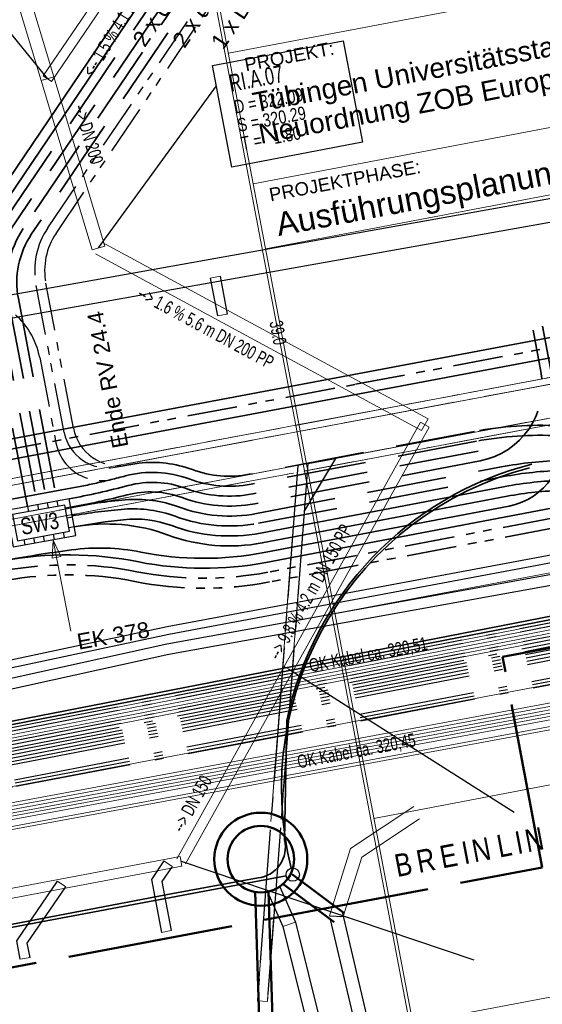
# Model space of a CAD drawing. Extents: x 3503739 to 3504470, y 5375172 to 5375561.
# Tile 82 of 121: x 3504138 to 3504146, y 5375369 to 5375384. Entities that reach past the tile are written whole.
import ezdxf

# ---------------------------------------------------------------- set-up
doc = ezdxf.new("R2010")
doc.units = 0
doc.header["$MEASUREMENT"] = 0
for name, pattern in [('125', [1.37501, 1.00001, -0.125, 0.125, -0.125]), ('139', [80, 25, -5, 5, -5, 5, -5, 25, -5]), ('2', [3.4, 1.2, -0.5, 1.2, -0.5]), ('202', [2.64, 1.75, -0.38, 0.13, -0.38]), ('237', [1.5, 0.75, -0.18, 0.13, -0.13, 0.13, -0.18]), ('239', [2.09, 0.75, -0.18, 0.75, -0.18, 0.05, -0.18]), ('38', [5.5, 4, -0.5, 0.5, -0.5]), ('39', [4.75, 4, -0.75]), ('4', [6, 2.5, -0.5, 2.5, -0.5]), ('85', [2.7501, 2.0001, -0.25, 0.25, -0.25])]:
    doc.linetypes.add(name, pattern=pattern)
for name, color, linetype in [('$_LISY_$_TMP', 7, 'Continuous'), ('1WB_LICHT_KSR', 7, 'Continuous'), ('4WB_BESTAND_1_BA', 7, 'Continuous'), ('4WB_DB-KANAL', 7, 'Continuous'), ('4WB_G_LEITUNG', 7, 'Continuous'), ('4WB_KANAL_HA', 7, 'Continuous'), ('4WB_KANALISATION', 7, 'Continuous'), ('4WB_WV_LEITUNG', 7, 'Continuous'), ('4WP_KANCAD', 7, 'Continuous'), ('_4WP_ALLGEMEIN', 7, 'Continuous'), ('_4WP_DB_KAB_ABBR', 7, 'Continuous'), ('_4WP_KANALISATIO', 7, 'Continuous'), ('_4WP_KANCAD_', 7, 'Continuous'), ('_4WP_KANCAD__', 7, 'Continuous'), ('_4WP_KANCADT_', 7, 'Continuous'), ('_4WP_KANCADT__', 7, 'Continuous'), ('_4WP_LICHT-KSR', 7, 'Continuous'), ('_4WP_NEUEGRENZE', 7, 'Continuous'), ('_4WP_STADT_BEW_S', 7, 'Continuous'), ('_4WP_STADT_DATEN', 7, 'Continuous'), ('_4WP_STADT_FTT1', 7, 'Continuous'), ('_4WP_STADT_KLEIN', 7, 'Continuous'), ('_4WP_STADT_LSA', 7, 'Continuous'), ('_4WP_STADT_RESER', 7, 'Continuous'), ('_4WP_STADT_SCHAS', 7, 'Continuous'), ('_4WP_STADT_STROM', 7, 'Continuous'), ('K_FLURSTUECKE', 7, 'Continuous'), ('K_GRENZEN', 7, 'Continuous'), ('PUNKTHOEHENATTDEF', 7, 'Continuous'), ('PUNKTNUMMERNATTDEF', 7, 'Continuous'), ('PUNKTSPEZIFIKATION', 7, 'Continuous'), ('V_FAHRBAHNRAND', 7, 'Continuous'), ('W-SCHE__CLIPPING', 7, 'Continuous'), ('W-SCHESTEMPEL1', 7, 'Continuous')]:
    doc.layers.add(name, color=color, linetype=linetype)
doc.styles.add('11', font='TXT', dxfattribs={"width": 0.8, "height": 0.25})
doc.styles.add('145', font='ARIAL.TTF', dxfattribs={"height": 0.24})
doc.styles.add('202', font='ARIAL.TTF', dxfattribs={"height": 0.24})
doc.styles.add('40', font='TXT', dxfattribs={"width": 0.7, "height": 0.2})
doc.styles.add('406', font='ARIAL.TTF', dxfattribs={"width": 0.7, "height": 0.2})
doc.styles.add('42', font='TXT', dxfattribs={"width": 0.7, "height": 0.26})
doc.styles.add('420', font='ARIAL.TTF', dxfattribs={"height": 0.24})
doc.styles.add('43', font='TXT', dxfattribs={"width": 0.8, "height": 0.2})
doc.styles.add('436', font='ARIAL.TTF', dxfattribs={"height": 0.24})
doc.styles.add('660', font='ARIAL.TTF', dxfattribs={"height": 0.35})
doc.styles.add('664', font='ARIAL.TTF', dxfattribs={"height": 0.2})
doc.styles.add('668', font='ARIAL.TTF', dxfattribs={"width": 0.8, "height": 0.34})
doc.styles.add('671', font='ARIAL.TTF', dxfattribs={"height": 0.3})
doc.styles.add('80', font='TXT', dxfattribs={"width": 0.7, "height": 0.2})

# ---------------------------------------------------------------- blocks, each defined once
blk = doc.blocks.new('PUNKT')
blk.add_point((0, 0))
at = {"layer": 'PUNKTHOEHENATTDEF', "linetype": 'Continuous', "flags": 1}
blk.add_attdef('PUNKTHOEHE', (1, -0.5), '', height=0.8, dxfattribs=at)
at = {"layer": 'PUNKTNUMMERNATTDEF', "linetype": 'Continuous', "flags": 1}
blk.add_attdef('PUNKTNUMMER', (1, 0.5), '', height=0.8, dxfattribs=at)
at = {"layer": 'PUNKTSPEZIFIKATION', "linetype": 'Continuous', "flags": 1}
blk.add_attdef('PUNKTSPEZIFIKATION', (1, -1.5), '', height=0.8, dxfattribs=at)
blk = doc.blocks.new('ALG_00093')
at = {"color": 1, "linetype": 'Continuous', "lineweight": 13}
blk.add_lwpolyline([(0, 0), (0.3773, 0.09625), (0.3773, -0.09625), (0, 0)], dxfattribs=at)
blk = doc.blocks.new('10-VERMARKT')
at = {"color": 252, "linetype": 'Continuous', "lineweight": 25}
blk.add_circle((0, 0), 0.5, dxfattribs=at)

msp = doc.modelspace()

# ---------------------------------------------------------------- linework, layer by layer
at = {"layer": '1WB_LICHT_KSR', "color": 190, "linetype": 'Continuous', "lineweight": 35}
for points in [[(3504211.482, 5375387.747), (3504204.093, 5375386.637), (3504200.361, 5375386.007), (3504198.385, 5375385.654), (3504197.529, 5375385.502), (3504197.127, 5375385.403), (3504196.903, 5375385.267), (3504196.197, 5375384.767), (3504195.376, 5375384.2), (3504194.928, 5375384.114), (3504190.09, 5375383.252), (3504184.33, 5375382.312), (3504178.06, 5375381.347), (3504170.886, 5375379.997), (3504166.111, 5375379.267), (3504160.829, 5375378.367), (3504155.198, 5375377.077), (3504137.903, 5375373.707), (3504132.982, 5375372.797), (3504109.346, 5375368.287), (3504102.663, 5375366.987), (3504097.025, 5375367.877), (3504085.013, 5375369.557)], [(3504166.119, 5375379.218), (3504160.839, 5375378.318), (3504155.209, 5375377.028), (3504137.913, 5375373.658), (3504132.991, 5375372.748), (3504109.355, 5375368.238), (3504109.053, 5375368.179), (3504102.664, 5375366.936), (3504097.018, 5375367.828), (3504085.006, 5375369.507)]]:
    msp.add_lwpolyline(points, dxfattribs=at)
at = {"layer": '4WB_BESTAND_1_BA', "color": 250, "linetype": '202', "lineweight": 25}
for points in [[(3504084.957, 5375369.157), (3504096.969, 5375367.485), (3504102.671, 5375366.579), (3504109.123, 5375367.836), (3504109.418, 5375367.895), (3504133.054, 5375372.405), (3504137.983, 5375373.315), (3504155.282, 5375376.685), (3504166.187, 5375378.826), (3504170.96, 5375379.556), (3504178.141, 5375380.906), (3504184.411, 5375381.871), (3504190.162, 5375382.811), (3504195.529, 5375383.768), (3504196.496, 5375384.302), (3504197.186, 5375384.911), (3504197.599, 5375385.159), (3504200.134, 5375385.614), (3504200.417, 5375385.664), (3504204.149, 5375386.294), (3504211.531, 5375387.404)], [(3504211.552, 5375387.257), (3504204.173, 5375386.147), (3504200.441, 5375385.517), (3504200.166, 5375385.468), (3504197.653, 5375385.015), (3504197.276, 5375384.788), (3504196.583, 5375384.179), (3504195.58, 5375383.624), (3504190.186, 5375382.664), (3504184.438, 5375381.724), (3504178.168, 5375380.759), (3504170.984, 5375379.409), (3504166.214, 5375378.679), (3504155.312, 5375376.538), (3504138.013, 5375373.168), (3504133.081, 5375372.258), (3504109.445, 5375367.748), (3504109.153, 5375367.689), (3504102.674, 5375366.426), (3504096.948, 5375367.338), (3504084.936, 5375369.007)], [(3504211.545, 5375387.306), (3504204.165, 5375386.196), (3504200.433, 5375385.566), (3504200.151, 5375385.516), (3504197.635, 5375385.063), (3504197.246, 5375384.829), (3504196.554, 5375384.22), (3504195.563, 5375383.672), (3504190.178, 5375382.713), (3504184.429, 5375381.773), (3504178.159, 5375380.808), (3504170.976, 5375379.458), (3504166.205, 5375378.728), (3504155.302, 5375376.587), (3504138.003, 5375373.217), (3504133.072, 5375372.307), (3504109.436, 5375367.797), (3504109.143, 5375367.738), (3504102.673, 5375366.477), (3504096.955, 5375367.387), (3504084.943, 5375369.057)], [(3504211.538, 5375387.355), (3504204.157, 5375386.245), (3504200.425, 5375385.615), (3504200.143, 5375385.565), (3504197.617, 5375385.111), (3504197.216, 5375384.87), (3504196.525, 5375384.261), (3504195.546, 5375383.72), (3504190.17, 5375382.762), (3504184.42, 5375381.822), (3504178.15, 5375380.857), (3504170.968, 5375379.507), (3504166.196, 5375378.777), (3504155.292, 5375376.636), (3504137.993, 5375373.266), (3504133.063, 5375372.356), (3504109.427, 5375367.846), (3504109.133, 5375367.787), (3504102.672, 5375366.528), (3504096.962, 5375367.436), (3504084.95, 5375369.107)], [(3504211.566, 5375387.159), (3504204.189, 5375386.049), (3504200.457, 5375385.419), (3504197.689, 5375384.919), (3504197.336, 5375384.706), (3504196.641, 5375384.097), (3504195.614, 5375383.528), (3504190.202, 5375382.566), (3504184.456, 5375381.626), (3504178.186, 5375380.661), (3504171, 5375379.311), (3504166.232, 5375378.581), (3504155.332, 5375376.44), (3504138.033, 5375373.07), (3504133.099, 5375372.16), (3504109.463, 5375367.65), (3504109.173, 5375367.591), (3504102.676, 5375366.324), (3504096.934, 5375367.24), (3504084.922, 5375368.907)], [(3504211.559, 5375387.208), (3504204.181, 5375386.098), (3504200.449, 5375385.468), (3504200.169, 5375385.418), (3504197.671, 5375384.967), (3504197.306, 5375384.747), (3504196.612, 5375384.138), (3504195.597, 5375383.576), (3504190.194, 5375382.615), (3504184.447, 5375381.675), (3504178.177, 5375380.71), (3504170.992, 5375379.36), (3504166.223, 5375378.63), (3504155.322, 5375376.489), (3504138.023, 5375373.119), (3504133.09, 5375372.209), (3504109.454, 5375367.699), (3504109.163, 5375367.64), (3504102.675, 5375366.375), (3504096.941, 5375367.289), (3504084.929, 5375368.957)], [(3504211.545, 5375386.954), (3504203.624, 5375385.716), (3504203.227, 5375385.676), (3504202.845, 5375385.376), (3504201.956, 5375384.652), (3504201.468, 5375384.505), (3504199.8, 5375384.296), (3504198.124, 5375384.086), (3504196.005, 5375383.547), (3504190.21, 5375382.517), (3504184.465, 5375381.577), (3504178.225, 5375380.436), (3504175.148, 5375379.841), (3504166.164, 5375378.301), (3504155.406, 5375376.141), (3504138.075, 5375372.845), (3504137.172, 5375372.678), (3504133.64, 5375372.019), (3504122.158, 5375369.841), (3504109.501, 5375367.447), (3504107.907, 5375367.141), (3504102.752, 5375366.161), (3504096.537, 5375367.076), (3504085.429, 5375368.676)], [(3504211.56, 5375386.855), (3504203.637, 5375385.617), (3504203.266, 5375385.579), (3504202.907, 5375385.298), (3504202.004, 5375384.562), (3504201.497, 5375384.409), (3504200.804, 5375384.32), (3504199.812, 5375384.196), (3504198.142, 5375383.988), (3504196.027, 5375383.449), (3504190.226, 5375382.419), (3504184.483, 5375381.479), (3504178.243, 5375380.338), (3504175.166, 5375379.743), (3504166.182, 5375378.203), (3504155.426, 5375376.043), (3504138.093, 5375372.747), (3504137.19, 5375372.58), (3504133.658, 5375371.921), (3504122.176, 5375369.743), (3504109.519, 5375367.349), (3504107.925, 5375367.043), (3504105.683, 5375366.616)], [(3504197.314, 5375385.046), (3504197.119, 5375384.931), (3504196.421, 5375384.439), (3504195.512, 5375383.816), (3504190.154, 5375382.86), (3504184.402, 5375381.92), (3504178.132, 5375380.955), (3504170.952, 5375379.605), (3504166.178, 5375378.875), (3504155.272, 5375376.734), (3504137.973, 5375373.364), (3504133.045, 5375372.454), (3504109.409, 5375367.944), (3504109.113, 5375367.885), (3504102.67, 5375366.63), (3504096.976, 5375367.534), (3504084.964, 5375369.207)], [(3504197.288, 5375385.089), (3504197.092, 5375384.973), (3504196.393, 5375384.48), (3504195.495, 5375383.864), (3504190.146, 5375382.909), (3504184.393, 5375381.969), (3504178.123, 5375381.004), (3504170.944, 5375379.654), (3504166.169, 5375378.924), (3504155.262, 5375376.783), (3504137.963, 5375373.413), (3504133.036, 5375372.503), (3504109.4, 5375367.993), (3504109.103, 5375367.934), (3504102.669, 5375366.681), (3504096.983, 5375367.583), (3504084.971, 5375369.257)], [(3504166.135, 5375379.12), (3504160.859, 5375378.22), (3504155.231, 5375376.93), (3504137.933, 5375373.56), (3504133.009, 5375372.65), (3504109.373, 5375368.14), (3504109.073, 5375368.081), (3504102.666, 5375366.834), (3504097.004, 5375367.73), (3504084.992, 5375369.407)], [(3504166.127, 5375379.169), (3504160.849, 5375378.269), (3504155.22, 5375376.979), (3504137.923, 5375373.609), (3504133, 5375372.699), (3504109.364, 5375368.189), (3504109.063, 5375368.13), (3504102.665, 5375366.885), (3504097.011, 5375367.779), (3504084.999, 5375369.457)], [(3504166.173, 5375378.252), (3504155.416, 5375376.092), (3504138.084, 5375372.796), (3504137.181, 5375372.629), (3504133.649, 5375371.97), (3504122.167, 5375369.792), (3504109.51, 5375367.398), (3504107.916, 5375367.092), (3504102.753, 5375366.11), (3504096.53, 5375367.027), (3504085.422, 5375368.627)]]:
    msp.add_lwpolyline(points, dxfattribs=at)
at = {"layer": '4WB_BESTAND_1_BA', "color": 7, "linetype": 'Continuous', "lineweight": 13}
for points in [[(3504198.333, 5375383.414), (3504197.904, 5375383.363), (3504194.996, 5375382.879), (3504192.733, 5375382.598), (3504178.592, 5375380.116), (3504177.389, 5375379.906), (3504175.806, 5375379.576), (3504170.931, 5375378.557), (3504166.242, 5375377.897), (3504163.019, 5375377.226), (3504161.055, 5375376.846), (3504155.511, 5375375.695), (3504154.939, 5375375.588), (3504137.241, 5375372.305), (3504133.71, 5375371.64), (3504122.228, 5375369.47), (3504108.516, 5375366.9), (3504107.691, 5375366.746), (3504102.832, 5375365.844), (3504096.3, 5375366.74), (3504085.386, 5375368.37)], [(3504198.327, 5375383.464), (3504197.897, 5375383.413), (3504194.989, 5375382.928), (3504192.726, 5375382.647), (3504178.583, 5375380.165), (3504177.38, 5375379.955), (3504175.796, 5375379.625), (3504170.922, 5375378.606), (3504166.233, 5375377.946), (3504163.009, 5375377.275), (3504161.045, 5375376.895), (3504155.501, 5375375.744), (3504154.93, 5375375.637), (3504137.232, 5375372.354), (3504133.701, 5375371.689), (3504122.219, 5375369.519), (3504108.507, 5375366.949), (3504107.682, 5375366.795), (3504102.831, 5375365.895), (3504096.307, 5375366.789), (3504085.393, 5375368.419)], [(3504085.365, 5375368.223), (3504096.279, 5375366.593), (3504102.835, 5375365.691), (3504107.718, 5375366.599), (3504108.543, 5375366.753), (3504122.255, 5375369.323), (3504133.737, 5375371.493), (3504137.268, 5375372.158), (3504154.966, 5375375.441), (3504155.541, 5375375.548), (3504161.085, 5375376.699), (3504163.049, 5375377.079), (3504166.269, 5375377.75), (3504170.958, 5375378.41), (3504175.836, 5375379.429), (3504177.416, 5375379.759), (3504178.619, 5375379.969), (3504192.754, 5375382.451), (3504195.017, 5375382.732), (3504197.925, 5375383.213), (3504198.351, 5375383.264)], [(3504198.345, 5375383.314), (3504197.918, 5375383.263), (3504195.01, 5375382.781), (3504192.747, 5375382.5), (3504178.61, 5375380.018), (3504177.407, 5375379.808), (3504175.826, 5375379.478), (3504170.949, 5375378.459), (3504166.26, 5375377.799), (3504163.039, 5375377.128), (3504161.075, 5375376.748), (3504155.531, 5375375.597), (3504154.957, 5375375.49), (3504137.259, 5375372.207), (3504133.728, 5375371.542), (3504122.246, 5375369.372), (3504108.534, 5375366.802), (3504107.709, 5375366.648), (3504102.834, 5375365.742), (3504096.286, 5375366.642), (3504085.372, 5375368.272)], [(3504085.379, 5375368.321), (3504096.293, 5375366.691), (3504102.833, 5375365.793), (3504107.7, 5375366.697), (3504108.525, 5375366.851), (3504122.237, 5375369.421), (3504133.719, 5375371.591), (3504137.25, 5375372.256), (3504154.948, 5375375.539), (3504155.521, 5375375.646), (3504161.065, 5375376.797), (3504163.029, 5375377.177), (3504166.251, 5375377.848), (3504170.94, 5375378.508), (3504175.816, 5375379.527), (3504177.398, 5375379.857), (3504178.601, 5375380.067), (3504192.74, 5375382.549), (3504195.003, 5375382.83), (3504197.911, 5375383.313), (3504198.339, 5375383.364)], [(3504085.358, 5375368.174), (3504096.272, 5375366.544), (3504102.836, 5375365.64), (3504107.727, 5375366.55), (3504108.552, 5375366.704), (3504122.264, 5375369.274), (3504133.746, 5375371.444), (3504137.277, 5375372.109), (3504154.975, 5375375.392), (3504155.551, 5375375.499), (3504161.095, 5375376.65), (3504163.059, 5375377.03), (3504166.278, 5375377.701), (3504170.967, 5375378.361), (3504175.846, 5375379.38), (3504177.425, 5375379.71), (3504178.628, 5375379.92), (3504192.761, 5375382.402), (3504195.024, 5375382.683), (3504197.932, 5375383.163), (3504198.357, 5375383.214)], [(3504166.295, 5375377.602), (3504163.079, 5375376.932), (3504161.115, 5375376.552), (3504155.571, 5375375.401), (3504154.993, 5375375.294), (3504137.295, 5375372.011), (3504133.765, 5375371.346), (3504122.282, 5375369.176), (3504108.57, 5375366.606), (3504107.745, 5375366.452), (3504102.838, 5375365.538), (3504096.258, 5375366.446), (3504085.344, 5375368.076)], [(3504166.303, 5375377.552), (3504163.089, 5375376.882), (3504161.125, 5375376.502), (3504155.581, 5375375.353), (3504155.002, 5375375.245), (3504137.304, 5375371.962), (3504133.774, 5375371.297), (3504122.291, 5375369.127), (3504108.579, 5375366.557), (3504107.754, 5375366.403), (3504102.839, 5375365.487), (3504096.251, 5375366.397), (3504085.337, 5375368.027)]]:
    msp.add_lwpolyline(points, dxfattribs=at)
at = {"layer": '4WB_BESTAND_1_BA', "color": 116, "linetype": 'Continuous', "lineweight": 13}
for points in [[(3504085.007, 5375369.404), (3504097.005, 5375367.731), (3504102.666, 5375366.834), (3504109.074, 5375368.081), (3504109.372, 5375368.14), (3504133.009, 5375372.65), (3504137.934, 5375373.56), (3504155.232, 5375376.93), (3504160.859, 5375378.22), (3504166.135, 5375379.121)], [(3504085.015, 5375369.454), (3504097.012, 5375367.78), (3504102.665, 5375366.885), (3504109.064, 5375368.13), (3504109.363, 5375368.189), (3504133, 5375372.699), (3504137.924, 5375373.609), (3504155.221, 5375376.979), (3504160.896, 5375378.277), (3504166.127, 5375379.17)], [(3504166.159, 5375378.972), (3504160.936, 5375378.081), (3504155.263, 5375376.783), (3504137.962, 5375373.413), (3504133.036, 5375372.503), (3504109.401, 5375367.993), (3504109.102, 5375367.934), (3504102.669, 5375366.681), (3504096.982, 5375367.582), (3504084.955, 5375369.26)], [(3504166.167, 5375378.923), (3504160.899, 5375378.024), (3504155.274, 5375376.734), (3504137.972, 5375373.364), (3504133.045, 5375372.454), (3504109.41, 5375367.944), (3504109.112, 5375367.885), (3504102.67, 5375366.63), (3504096.975, 5375367.533), (3504084.949, 5375369.21)]]:
    msp.add_lwpolyline(points, dxfattribs=at)
at = {"layer": '4WB_BESTAND_1_BA', "color": 251, "linetype": 'Continuous', "lineweight": 13}
for points in [[(3504166.151, 5375379.022), (3504160.879, 5375378.122), (3504155.253, 5375376.832), (3504137.953, 5375373.462), (3504133.027, 5375372.552), (3504109.391, 5375368.042), (3504109.093, 5375367.983), (3504102.668, 5375366.732), (3504096.99, 5375367.632), (3504084.978, 5375369.307)], [(3504166.143, 5375379.071), (3504160.916, 5375378.179), (3504155.242, 5375376.881), (3504137.943, 5375373.511), (3504133.018, 5375372.601), (3504109.382, 5375368.091), (3504109.083, 5375368.032), (3504102.667, 5375366.783), (3504096.997, 5375367.681), (3504084.985, 5375369.357)]]:
    msp.add_lwpolyline(points, dxfattribs=at)
at = {"layer": '4WB_BESTAND_1_BA', "color": 35, "linetype": 'Continuous', "lineweight": 13}
msp.add_lwpolyline([(3504166.181, 5375378.212), (3504155.424, 5375376.052), (3504138.092, 5375372.756), (3504137.189, 5375372.589), (3504133.657, 5375371.93), (3504122.175, 5375369.752), (3504109.518, 5375367.358), (3504107.923, 5375367.052), (3504105.677, 5375366.625), (3504105.537, 5375366.457), (3504105.462, 5375366.237), (3504105.594, 5375365.547), (3504106.228, 5375362.12), (3504106.585, 5375359.19), (3504106.757, 5375358.755), (3504108.278, 5375355.223), (3504109.365, 5375352.799), (3504109.825, 5375352.413), (3504112.259, 5375351.396)], dxfattribs=at)
at = {"layer": '4WB_DB-KANAL', "color": 7, "linetype": 'Continuous', "lineweight": 13}
for p, q in [((3504144.133, 5375372.455), (3504143.179, 5375371.822)), ((3504143.349, 5375371.695), (3504144.218, 5375372.271)), ((3504143.179, 5375371.822), (3504142.864, 5375370.809)), ((3504143.071, 5375370.802), (3504143.349, 5375371.695)), ((3504142.16, 5375370.648), (3504142.35, 5375370.713))]:
    msp.add_line(p, q, dxfattribs=at)
at = {"layer": '4WB_DB-KANAL', "color": 250, "linetype": 'Continuous', "lineweight": 18}
for p, q in [((3504143.054, 5375370.873), (3504142.283, 5375371.451)), ((3504142.876, 5375370.757), (3504142.163, 5375371.29)), ((3504141.816, 5375368.929), (3504141.746, 5375371.171)), ((3504142.016, 5375368.935), (3504141.945, 5375371.177))]:
    msp.add_line(p, q, dxfattribs=at)
at = {"layer": '4WB_DB-KANAL', "color": 191, "linetype": 'Continuous', "lineweight": 50}
for p, q in [((3504143.086, 5375370.85), (3504142.31, 5375371.43)), ((3504142.933, 5375370.714), (3504142.163, 5375371.29)), ((3504141.816, 5375368.929), (3504141.746, 5375371.171)), ((3504142.016, 5375368.935), (3504141.945, 5375371.177))]:
    msp.add_line(p, q, dxfattribs=at)
at = {"layer": '4WB_DB-KANAL', "color": 7, "linetype": 'Continuous', "lineweight": 25}
for p, q in [((3504142.115, 5375371.249), (3504142.35, 5375370.713)), ((3504141.933, 5375371.17), (3504142.16, 5375370.648)), ((3504142.864, 5375370.809), (3504143.071, 5375370.802)), ((3504143.054, 5375370.873), (3504144.296, 5375365.591)), ((3504142.16, 5375370.648), (3504143.184, 5375366.538)), ((3504142.35, 5375370.713), (3504143.378, 5375366.587)), ((3504142.876, 5375370.757), (3504144.101, 5375365.545))]:
    msp.add_line(p, q, dxfattribs=at)
at = {"layer": '4WB_DB-KANAL', "color": 191, "linetype": 'Continuous', "lineweight": 50}
for radius in [0.7, 0.5]:
    msp.add_circle((3504141.83, 5375371.663), radius, dxfattribs=at)
at = {"layer": '4WB_G_LEITUNG', "color": 6, "linetype": 'Continuous', "lineweight": 25}
for points in [[(3504085.477, 5375370.552), (3504097.382, 5375368.712), (3504103.166, 5375368.061), (3504109.274, 5375369.243), (3504121.004, 5375371.493), (3504132.565, 5375373.562), (3504133.716, 5375373.742), (3504134.949, 5375373.882), (3504140.444, 5375375.053), (3504152.251, 5375377.263), (3504164.06, 5375379.593), (3504175.875, 5375381.843), (3504187.576, 5375383.913), (3504199.26, 5375386.373), (3504204.957, 5375387.533), (3504211.05, 5375388.662), (3504223.011, 5375390.112), (3504223.231, 5375390.163), (3504230.399, 5375391.802), (3504234.778, 5375392.122), (3504242.124, 5375392.542), (3504246.704, 5375392.722), (3504246.978, 5375392.732)], [(3504246.974, 5375392.842), (3504246.699, 5375392.832), (3504242.119, 5375392.652), (3504234.771, 5375392.232), (3504230.382, 5375391.911), (3504223.206, 5375390.27), (3504222.992, 5375390.221), (3504211.033, 5375388.771), (3504204.936, 5375387.641), (3504199.237, 5375386.48), (3504187.555, 5375384.021), (3504175.855, 5375381.951), (3504164.039, 5375379.701), (3504152.23, 5375377.371), (3504140.423, 5375375.161), (3504134.932, 5375373.991), (3504133.701, 5375373.851), (3504132.546, 5375373.671), (3504120.984, 5375371.601), (3504109.253, 5375369.351), (3504103.161, 5375368.172), (3504097.397, 5375368.821), (3504085.494, 5375370.661)]]:
    msp.add_lwpolyline(points, dxfattribs=at)
at = {"layer": '4WB_KANAL_HA', "color": 7, "linetype": '85', "lineweight": 25}
for p, q in [((3504142.54, 5375377.619), (3504141.929, 5375369.52)), ((3504142.387, 5375377.591), (3504141.779, 5375369.531))]:
    msp.add_line(p, q, dxfattribs=at)
at = {"layer": '4WB_KANAL_HA', "color": 7, "linetype": 'Continuous', "lineweight": 13}
for p, q in [((3504142.387, 5375377.591), (3504142.54, 5375377.619)), ((3504141.929, 5375369.52), (3504141.779, 5375369.531))]:
    msp.add_line(p, q, dxfattribs=at)
at = {"layer": '4WB_KANAL_HA', "color": 7, "linetype": '139', "lineweight": 25}
msp.add_lwpolyline([(3504142.54, 5375377.619), (3504142.955, 5375377.697), (3504142.487, 5375376.914)], dxfattribs=at)
at = {"layer": '4WB_KANALISATION', "color": 7, "linetype": '85', "lineweight": 18}
for p, q in [((3504104.513, 5375371.08), (3504153.187, 5375380.232)), ((3504104.589, 5375370.992), (3504153.149, 5375380.123)), ((3504104.643, 5375370.392), (3504153.317, 5375379.544)), ((3504129.469, 5375375.161), (3504153.241, 5375379.632))]:
    msp.add_line(p, q, dxfattribs=at)
at = {"layer": '4WB_WV_LEITUNG', "color": 4, "linetype": 'Continuous', "lineweight": 25}
for points in [[(3504082.965, 5375370.893), (3504094.819, 5375368.856), (3504103.099, 5375367.628), (3504109.267, 5375369.035), (3504121.131, 5375371.435), (3504132.968, 5375373.265), (3504133.786, 5375373.445), (3504134.385, 5375373.576), (3504140.417, 5375374.905), (3504150.912, 5375376.805), (3504162.835, 5375379.175)], [(3504082.938, 5375370.735), (3504094.794, 5375368.698), (3504103.106, 5375367.465), (3504109.3, 5375368.878), (3504121.159, 5375371.278), (3504132.997, 5375373.108), (3504133.821, 5375373.288), (3504134.42, 5375373.419), (3504140.448, 5375374.748), (3504150.942, 5375376.648), (3504162.866, 5375379.018)]]:
    msp.add_lwpolyline(points, dxfattribs=at)
at = {"layer": '4WP_KANCAD', "color": 7, "linetype": '38', "lineweight": 18}
for p, q in [((3504104.513, 5375371.08), (3504153.187, 5375380.232)), ((3504104.589, 5375370.992), (3504153.149, 5375380.123)), ((3504104.643, 5375370.392), (3504153.317, 5375379.544)), ((3504104.681, 5375370.501), (3504153.241, 5375379.632)), ((3504142.54, 5375377.619), (3504141.929, 5375369.52)), ((3504142.387, 5375377.591), (3504141.779, 5375369.531))]:
    msp.add_line(p, q, dxfattribs=at)
at = {"layer": '4WP_KANCAD', "color": 7, "linetype": '39', "lineweight": 18}
msp.add_lwpolyline([(3504142.54, 5375377.619), (3504142.955, 5375377.697), (3504142.487, 5375376.914)], dxfattribs=at)
at = {"layer": '_4WP_DB_KAB_ABBR', "color": 250, "linetype": 'Continuous', "lineweight": 25}
for p, q in [((3504119.692, 5375376.885), (3504154.95, 5375383.173)), ((3504119.692, 5375376.885), (3504154.95, 5375383.173)), ((3504119.753, 5375376.54), (3504155.012, 5375382.829)), ((3504119.753, 5375376.54), (3504155.012, 5375382.829))]:
    msp.add_line(p, q, dxfattribs=at)
at = {"layer": '_4WP_KANALISATIO', "color": 7, "linetype": 'Continuous', "lineweight": 13}
for p, q in [((3504141.069, 5375380.411), (3504141.217, 5375380.438)), ((3504141.324, 5375379.869), (3504141.176, 5375379.842)), ((3504140.496, 5375371.552), (3504140.372, 5375371.636)), ((3504138.771, 5375371.333), (3504138.895, 5375371.249)), ((3504140.336, 5375370.561), (3504140.483, 5375370.589)), ((3504138.358, 5375370.184), (3504138.211, 5375370.156))]:
    msp.add_line(p, q, dxfattribs=at)
at = {"layer": '_4WP_KANALISATIO', "color": 1, "linetype": 'Continuous', "lineweight": 25}
for p, q in [((3504141.217, 5375380.438), (3504141.324, 5375379.869)), ((3504141.069, 5375380.411), (3504141.176, 5375379.842))]:
    msp.add_line(p, q, dxfattribs=at)
for points in [[(3504140.372, 5375371.636), (3504140.184, 5375371.358), (3504140.336, 5375370.561)], [(3504140.496, 5375371.552), (3504140.343, 5375371.325), (3504140.483, 5375370.589)], [(3504138.211, 5375370.156), (3504138.158, 5375370.432), (3504138.771, 5375371.333)], [(3504138.358, 5375370.184), (3504138.317, 5375370.399), (3504138.895, 5375371.249)]]:
    msp.add_lwpolyline(points, dxfattribs=at)
at = {"layer": '_4WP_KANCAD_', "color": 7, "linetype": '125', "lineweight": 18}
for p, q in [((3504142.54, 5375377.619), (3504141.929, 5375369.52)), ((3504142.387, 5375377.591), (3504141.779, 5375369.531))]:
    msp.add_line(p, q, dxfattribs=at)
at = {"layer": '_4WP_KANCAD_', "color": 7, "linetype": '239', "lineweight": 18}
for points in [[(3504104.643, 5375370.392), (3504153.317, 5375379.544), (3504153.187, 5375380.232), (3504104.513, 5375371.08)], [(3504104.681, 5375370.501), (3504129.466, 5375375.161), (3504153.241, 5375379.632), (3504153.149, 5375380.123), (3504104.589, 5375370.992)], [(3504142.54, 5375377.619), (3504142.955, 5375377.697), (3504142.487, 5375376.914)]]:
    msp.add_lwpolyline(points, dxfattribs=at)
at = {"layer": '_4WP_KANCAD__', "color": 1, "linetype": 'Continuous', "lineweight": 18}
for p, q in [((3504141.147, 5375380.012), (3504141.081, 5375380.355)), ((3504141.312, 5375379.949), (3504141.228, 5375380.383))]:
    msp.add_line(p, q, dxfattribs=at)
for points in [[(3504137.371, 5375387.201), (3504138.523, 5375383.385), (3504138.715, 5375383.443), (3504137.563, 5375387.259)], [(3504140.817, 5375386.867), (3504140.87, 5375386.592), (3504140.87, 5375386.592), (3504138.681, 5375383.372), (3504138.557, 5375383.456), (3504140.71, 5375386.624), (3504140.71, 5375386.624), (3504140.669, 5375386.839)], [(3504140.669, 5375386.839), (3504140.71, 5375386.624), (3504138.557, 5375383.456)], [(3504140.817, 5375386.867), (3504140.87, 5375386.592), (3504138.681, 5375383.372)], [(3504138.523, 5375383.385), (3504139.293, 5375380.835), (3504139.485, 5375380.893), (3504138.715, 5375383.443)], [(3504139.341, 5375380.776), (3504144.25, 5375378.115), (3504144.346, 5375378.291), (3504139.437, 5375380.952)], [(3504142.312, 5375374.491), (3504144.363, 5375378.166), (3504144.233, 5375378.24), (3504142.182, 5375374.565)], [(3504140.695, 5375371.594), (3504142.312, 5375374.491), (3504142.182, 5375374.565), (3504140.565, 5375371.668)], [(3504128.53, 5375369.268), (3504140.644, 5375371.557), (3504140.616, 5375371.705), (3504128.502, 5375369.416)]]:
    msp.add_lwpolyline(points, dxfattribs=at)
at = {"layer": '_4WP_KANCADT__', "color": 1, "linetype": 'Continuous', "lineweight": 25}
for p, q in [((3504138.619, 5375383.414), (3504137.338, 5375384.995)), ((3504139.389, 5375380.864), (3504141.162, 5375383.305)), ((3504142.247, 5375374.528), (3504145.643, 5375372.369)), ((3504140.63, 5375371.631), (3504145.037, 5375370.148))]:
    msp.add_line(p, q, dxfattribs=at)
at = {"layer": '_4WP_KANCADT__', "color": 7, "linetype": 'Continuous', "lineweight": 18}
msp.add_lwpolyline([(3504141.104, 5375383.61), (3504143.069, 5375383.983), (3504143.358, 5375382.456), (3504141.393, 5375382.083), (3504141.104, 5375383.61)], dxfattribs=at)
at = {"layer": '_4WP_KANCADT__', "color": 1, "linetype": 'Continuous', "lineweight": 25}
msp.add_lwpolyline([(3504141.104, 5375383.61), (3504143.069, 5375383.983), (3504143.358, 5375382.456), (3504141.393, 5375382.083), (3504141.104, 5375383.61)], dxfattribs=at)
at = {"layer": '_4WP_LICHT-KSR', "color": 190, "linetype": '2', "lineweight": 35}
for points in [[(3504140.321, 5375392.621), (3504140.569, 5375392.667, -0.44305), (3504142.104, 5375391.504), (3504142.406, 5375388.085, -0.172278), (3504142.188, 5375387.243), (3504138.133, 5375381.243, 0.198164), (3504137.887, 5375380.048), (3504138.467, 5375377)], [(3504138.32, 5375376.973), (3504137.74, 5375380.02, -0.198163), (3504138.009, 5375381.327), (3504142.064, 5375387.327, 0.172278), (3504142.256, 5375388.072), (3504141.955, 5375391.491, 0.44305), (3504140.597, 5375392.52), (3504140.348, 5375392.473)], [(3504145.927, 5375379.626), (3504146.045, 5375379.004, -0.413935), (3504145.13, 5375377.66), (3504141.739, 5375377.015, -0.136638), (3504140.646, 5375377.106, 0.153155), (3504139.818, 5375377.148, -0.017565), (3504138.969, 5375376.96)], [(3504138.969, 5375376.96, -0.023455), (3504139.791, 5375377.073, -0.111418), (3504140.594, 5375376.965, 0.136637), (3504141.767, 5375376.867), (3504145.452, 5375377.569, -0.04212), (3504146.364, 5375377.664, 0.042117), (3504147.225, 5375377.754), (3504154.916, 5375379.219)]]:
    msp.add_lwpolyline(points, format="xyb", dxfattribs=at)
at = {"layer": '_4WP_NEUEGRENZE', "color": 7, "linetype": '4', "lineweight": 50}
msp.add_lwpolyline([(3504100.614, 5375362.972), (3504146.062, 5375371.536), (3504145.468, 5375374.709), (3504168.883, 5375379.145), (3504169.469, 5375376.032), (3504232.869, 5375388.699), (3504233.364, 5375386.05), (3504241.5, 5375387.58), (3504267.489, 5375392.467), (3504286.796, 5375396.097), (3504304.757, 5375399.475), (3504315.022, 5375401.405)], dxfattribs=at)
at = {"layer": '_4WP_STADT_BEW_S', "color": 142, "linetype": 'Continuous', "lineweight": 35}
msp.add_lwpolyline([(3504192.723, 5375387.93), (3504187.474, 5375386.904), (3504184.793, 5375386.38), (3504172.607, 5375384.252), (3504163.814, 5375382.717, 0.070922), (3504162.855, 5375382.405, -0.070918), (3504161.896, 5375382.094), (3504160.264, 5375381.809, -0.070631), (3504159.252, 5375381.777, 0.070634), (3504158.241, 5375381.744), (3504154.88, 5375381.158), (3504154.325, 5375381.357), (3504152.691, 5375381.061), (3504152.207, 5375380.651), (3504125.695, 5375375.656), (3504125.645, 5375375.582, -0.236691), (3504119.374, 5375372.101), (3504116.104, 5375371.963, -0.083182), (3504114.258, 5375372.194), (3504101.428, 5375376.022, 0.222583), (3504098.707, 5375375.616, -0.093318), (3504096.613, 5375374.731), (3504096.365, 5375375.23)], format="xyb", dxfattribs=at)
at = {"layer": '_4WP_STADT_BEW_S', "color": 5, "linetype": 'Continuous', "lineweight": 35}
msp.add_lwpolyline([(3504184.831, 5375386.184), (3504163.864, 5375382.45, 0.070894), (3504162.906, 5375382.135, -0.07089), (3504161.948, 5375381.82), (3504160.317, 5375381.529, -0.071787), (3504159.306, 5375381.493, 0.071046), (3504158.295, 5375381.458), (3504154.86, 5375380.846), (3504154.299, 5375381.047), (3504152.823, 5375380.78), (3504152.34, 5375380.371), (3504125.662, 5375375.344, -0.230644), (3504119.381, 5375371.951), (3504116.11, 5375371.814, -0.083182), (3504114.215, 5375372.05), (3504101.386, 5375375.878, 0.222584), (3504098.79, 5375375.491, -0.105774), (3504096.34, 5375374.526), (3504077.01, 5375371.316)], format="xyb", dxfattribs=at)
at = {"layer": '_4WP_STADT_BEW_S', "color": 35, "linetype": '237', "lineweight": 35}
msp.add_lwpolyline([(3504116.371, 5375371.581), (3504117.023, 5375371.702), (3504119.387, 5375371.801, 0.242281), (3504125.99, 5375375.559), (3504143.255, 5375378.812), (3504152.274, 5375380.511), (3504152.753, 5375380.917), (3504154.922, 5375381.366)], format="xyb", dxfattribs=at)
at = {"layer": '_4WP_STADT_DATEN', "color": 7, "linetype": 'Continuous', "lineweight": 35}
msp.add_line((3504141.907, 5375376.13), (3504155.028, 5375378.629), dxfattribs=at)
for points in [[(3504137.738, 5375376.248), (3504137.692, 5375376.494, -0.071682), (3504137.627, 5375377.919, 0.071682), (3504137.563, 5375379.344), (3504137.404, 5375380.18, -0.198163), (3504137.557, 5375380.927), (3504141.939, 5375387.411, 0.172278), (3504142.107, 5375388.059), (3504141.805, 5375391.478, 0.44305), (3504140.625, 5375392.373), (3504140.376, 5375392.326)], [(3504137.591, 5375376.22), (3504137.544, 5375376.466, -0.071682), (3504137.478, 5375377.933, 0.071682), (3504137.416, 5375379.315), (3504137.256, 5375380.152, -0.198163), (3504137.433, 5375381.011), (3504141.519, 5375387.057, 0.292341), (3504141.546, 5375388.134), (3504141.291, 5375388.557)], [(3504137.939, 5375376.153, -0.012456), (3504138.982, 5375376.319, -0.082584), (3504140.024, 5375376.286, 0.096537), (3504141.879, 5375376.278), (3504145.565, 5375376.98, 0.413935), (3504146.36, 5375378.148), (3504146.068, 5375379.689)], [(3504137.939, 5375376.153, -0.095135), (3504139.994, 5375376.139, 0.096537), (3504141.907, 5375376.13)]]:
    msp.add_lwpolyline(points, format="xyb", dxfattribs=at)
at = {"layer": '_4WP_STADT_FTT1', "color": 1, "linetype": '237', "lineweight": 25}
for points in [[(3504139.816, 5375377.593, -0.40814), (3504139.011, 5375378.152), (3504138.595, 5375380.336, -0.198163), (3504138.749, 5375381.083), (3504142.389, 5375386.469, 0.172278), (3504142.733, 5375387.797), (3504142.403, 5375391.53, 0.44305), (3504140.514, 5375392.962), (3504140.265, 5375392.916)], [(3504129.06, 5375391.28), (3504129.306, 5375391.327, -0.304126), (3504130.484, 5375390.826), (3504137.56, 5375380.453, 0.067892), (3504138.088, 5375379.903, -0.17986), (3504138.503, 5375379.216), (3504138.748, 5375377.932, 0.430355), (3504139.604, 5375377.384)], [(3504139.638, 5375377.563, -0.403498), (3504138.871, 5375378.087), (3504138.448, 5375380.308, -0.198163), (3504138.625, 5375381.167), (3504142.217, 5375386.482, 0.292341), (3504142.244, 5375387.559), (3504141.547, 5375388.713)]]:
    msp.add_lwpolyline(points, format="xyb", dxfattribs=at)
at = {"layer": '_4WP_STADT_FTT1', "color": 1, "linetype": '2', "lineweight": 35}
for points in [[(3504154.831, 5375379.661), (3504147.498, 5375378.264, -0.060446), (3504146.314, 5375378.187, 0.060985), (3504145.046, 5375378.103), (3504141.655, 5375377.457, -0.136573), (3504140.803, 5375377.527, 0.119022), (3504139.996, 5375377.624), (3504139.638, 5375377.563)], [(3504154.859, 5375379.513), (3504147.537, 5375378.119, -0.060984), (3504146.306, 5375378.037, 0.060985), (3504145.074, 5375377.955), (3504141.683, 5375377.309, -0.136581), (3504140.751, 5375377.387, 0.155054), (3504139.794, 5375377.433, -0.009649), (3504139.358, 5375377.326, -0.009652), (3504138.919, 5375377.236), (3504137.974, 5375377.061, -0.086678), (3504137.511, 5375377.057, 0.048933), (3504136.961, 5375377.093, 0.068988), (3504136.433, 5375377.002, 0.045511), (3504134.444, 5375376.156, -0.076344), (3504133.056, 5375375.663), (3504131.762, 5375375.417, 0.064943), (3504130.66, 5375375.054, -0.064946), (3504129.559, 5375374.691), (3504123.377, 5375373.513, -0.208112), (3504122.537, 5375373.702, 0.189316), (3504121.691, 5375373.926)]]:
    msp.add_lwpolyline(points, format="xyb", dxfattribs=at)
at = {"layer": '_4WP_STADT_KLEIN', "color": 3, "linetype": '237', "lineweight": 35}
msp.add_lwpolyline([(3504155.056, 5375378.482), (3504141.935, 5375375.983, -0.096537), (3504139.965, 5375375.991, 0.095135), (3504137.966, 5375376.006)], format="xyb", dxfattribs=at)
at = {"layer": '_4WP_STADT_LSA', "color": 7, "linetype": '237', "lineweight": 35}
msp.add_lwpolyline([(3504155.084, 5375378.335), (3504141.963, 5375375.836, -0.096537), (3504139.936, 5375375.844, 0.095135), (3504137.993, 5375375.858)], format="xyb", dxfattribs=at)
at = {"layer": '_4WP_STADT_RESER', "color": 7, "linetype": 'Continuous', "lineweight": 35}
for points in [[(3504139.024, 5375376.665, -0.018703), (3504139.765, 5375376.774, -0.116228), (3504140.49, 5375376.684, 0.136638), (3504141.823, 5375376.572), (3504145.508, 5375377.274, -0.04212), (3504146.37, 5375377.364, 0.042117), (3504147.282, 5375377.459), (3504154.972, 5375378.924)], [(3504155, 5375378.777), (3504147.31, 5375377.312, -0.042117), (3504146.373, 5375377.214, 0.04212), (3504145.537, 5375377.127), (3504141.851, 5375376.425, -0.136638), (3504140.438, 5375376.543, 0.135231), (3504139.024, 5375376.665)]]:
    msp.add_lwpolyline(points, format="xyb", dxfattribs=at)
at = {"layer": '_4WP_STADT_SCHAS', "color": 7, "linetype": 'Continuous', "lineweight": 25}
for p, q in [((3504138.636, 5375376.95), (3504138.621, 5375377.029)), ((3504138.783, 5375376.979), (3504138.768, 5375377.057)), ((3504138.341, 5375376.894), (3504138.326, 5375376.973)), ((3504138.488, 5375376.922), (3504138.474, 5375377.001)), ((3504138.969, 5375376.96), (3504138.891, 5375376.946)), ((3504138.997, 5375376.813), (3504138.918, 5375376.798)), ((3504138.874, 5375376.505), (3504138.859, 5375376.584)), ((3504139.024, 5375376.665), (3504138.945, 5375376.651)), ((3504138.284, 5375376.396), (3504138.269, 5375376.475)), ((3504138.431, 5375376.424), (3504138.417, 5375376.502)), ((3504138.575, 5375376.45), (3504138.561, 5375376.529)), ((3504138.726, 5375376.478), (3504138.712, 5375376.557))]:
    msp.add_line(p, q, dxfattribs=at)
at = {"layer": '_4WP_STADT_SCHAS', "color": 1, "linetype": 'Continuous', "lineweight": 18}
msp.add_line((3504138.707, 5375376.468), (3504138.97, 5375375.096), dxfattribs=at)
at = {"layer": '_4WP_STADT_SCHAS', "color": 7, "linetype": 'Continuous', "lineweight": 25}
for points in [[(3504138.002, 5375376.914, 0), (3504138.103, 5375376.363, 0), (3504139.047, 5375376.538, 0), (3504138.946, 5375377.088, 0), (3504138.002, 5375376.914, 0)], [(3504138.095, 5375376.85, 0), (3504138.168, 5375376.456, 0), (3504138.954, 5375376.602, 0), (3504138.882, 5375376.995, 0), (3504138.095, 5375376.85, 0)]]:
    msp.add_polyline3d(points, dxfattribs=at)
at = {"layer": '_4WP_STADT_STROM', "color": 3, "linetype": '2', "lineweight": 35}
for points in [[(3504140.293, 5375392.768), (3504140.541, 5375392.815, -0.44305), (3504142.253, 5375391.517), (3504142.576, 5375387.862, -0.172278), (3504142.333, 5375386.922), (3504138.382, 5375381.075, 0.198163), (3504138.182, 5375380.104), (3504138.762, 5375377.054)], [(3504141.419, 5375388.635), (3504141.981, 5375387.705, -0.292341), (3504141.953, 5375386.628), (3504138.257, 5375381.159, 0.198163), (3504138.034, 5375380.076), (3504138.615, 5375377.027)], [(3504138.993, 5375376.831, -0.026872), (3504139.777, 5375376.932, -0.107961), (3504140.542, 5375376.825, 0.136638), (3504141.795, 5375376.72), (3504145.48, 5375377.422, -0.04212), (3504146.367, 5375377.514, 0.042117), (3504147.253, 5375377.607), (3504154.944, 5375379.071)], [(3504145.102, 5375377.808), (3504141.711, 5375377.162, -0.136638), (3504140.698, 5375377.246, 0.154931), (3504139.833, 5375377.288)], [(3504139.833, 5375377.288, -0.019303), (3504138.946, 5375377.088)]]:
    msp.add_lwpolyline(points, format="xyb", dxfattribs=at)
at = {"layer": 'K_FLURSTUECKE', "color": 252, "linetype": 'Continuous', "lineweight": 35}
for p, q in [((3504100.598, 5375363.598), (3504142.212, 5375371.412)), ((3504142.212, 5375371.412), (3504100.598, 5375363.598)), ((3504100.598, 5375363.598), (3504142.212, 5375371.412)), ((3504142.212, 5375371.412), (3504100.598, 5375363.598))]:
    msp.add_line(p, q, dxfattribs=at)
msp.add_arc((3504147.141, 5375372.719), 5, 104.6901, 193.7942, dxfattribs=at)
msp.add_arc((3504147.141, 5375372.719), 5, 104.6901, 193.7942, dxfattribs=at)
msp.add_arc((3504147.141, 5375372.719), 5, 104.6901, 193.7942, dxfattribs=at)
msp.add_arc((3504147.141, 5375372.719), 5, 104.6901, 193.7942, dxfattribs=at)
at = {"layer": 'V_FAHRBAHNRAND', "color": 250, "linetype": 'Continuous', "lineweight": 35}
for p, q in [((3504142.187, 5375371.953, 321.492), (3504142.221, 5375373.752, 321.442)), ((3504142.187, 5375371.953, 321.492), (3504142.221, 5375373.752, 321.442)), ((3504140.508, 5375371.149, 321.458), (3504141.789, 5375371.38, 321.493)), ((3504140.508, 5375371.149, 321.458), (3504141.789, 5375371.38, 321.493)), ((3504132.477, 5375369.603, 321.467), (3504140.508, 5375371.149, 321.458)), ((3504132.477, 5375369.603, 321.467), (3504140.508, 5375371.149, 321.458))]:
    msp.add_line(p, q, dxfattribs=at)
for points in [[(3504142.221, 5375373.752, -0.286227), (3504145.906, 5375377.609)], [(3504142.221, 5375373.752, -0.286227), (3504145.906, 5375377.609)], [(3504141.789, 5375371.38, 0.447023), (3504142.187, 5375371.953)], [(3504141.789, 5375371.38, 0.447023), (3504142.187, 5375371.953)]]:
    msp.add_lwpolyline(points, format="xyb", dxfattribs=at)
at = {"layer": 'W-SCHE__CLIPPING', "color": 7, "linetype": 'Continuous', "lineweight": 13}
msp.add_line((3504130.284, 5375441.701), (3504145.58, 5375361.242), dxfattribs=at)
at = {"layer": 'W-SCHESTEMPEL1', "color": 7, "linetype": 'Continuous', "lineweight": 13}
for p, q in [((3504145.638, 5375361.202), (3504140.278, 5375389.397)), ((3504141.343, 5375383.796), (3504158.535, 5375387.065)), ((3504141.716, 5375381.831), (3504158.909, 5375385.1)), ((3504141.903, 5375380.849), (3504159.096, 5375384.117)), ((3504142.946, 5375375.36), (3504160.139, 5375378.628)), ((3504143.532, 5375372.278), (3504160.725, 5375375.546)), ((3504144.118, 5375369.196), (3504161.311, 5375372.464))]:
    msp.add_line(p, q, dxfattribs=at)

# ---------------------------------------------------------------- block references
at = {"layer": '$_LISY_$_TMP', "color": 7, "xscale": 0.699999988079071, "yscale": 0.699999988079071, "rotation": 280.8719398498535}
msp.add_blockref('ALG_00093', (3504138.707, 5375376.468), dxfattribs=at)
at = {"layer": 'K_GRENZEN', "color": 7, "xscale": 0.2, "yscale": 0.2}
msp.add_blockref('10-VERMARKT', (3504142.31, 5375371.43), dxfattribs=at)
at = {"layer": 'K_GRENZEN', "color": 7}
msp.add_blockref('PUNKT', (3504142.31, 5375371.43), dxfattribs=at)

# ---------------------------------------------------------------- texts
at = {"layer": '_4WP_ALLGEMEIN', "color": 1, "linetype": 'Continuous', "style": '406', "width": 0.7}
for s, p in [('OK Kabel ca. 320,51', (3504142.578, 5375374.479)), ('OK Kabel ca. 320,45', (3504142.4, 5375373.028))]:
    msp.add_text(s, height=0.2, rotation=10.7963, dxfattribs=at).set_placement(p)
at = {"layer": '_4WP_KANCADT_', "color": 7, "linetype": 'Continuous', "style": '80', "width": 0.7}
msp.add_text('39.0', height=0.2, rotation=280.6486, dxfattribs=at).set_placement((3504141.959, 5375379.749))
at = {"layer": '_4WP_KANCADT__', "color": 1, "linetype": 'Continuous'}
for s, height, rotation, style, width, p in [('<-- 1.5 % 4.1 m DN 150 PP', 0.2, 58.2996, '40', 0.7, (3504139.306, 5375383.425)), ('RI.A.07', 0.26, 10.737, '42', 0.7, (3504141.386, 5375383.214)), ('D = 322.09', 0.2, 10.737, '43', 0.8, (3504141.448, 5375382.886)), ('--> DN 200', 0.2, 286.8023, '40', 0.7, (3504139.01, 5375382.99)), ('S = 320.29', 0.2, 10.737, '43', 0.8, (3504141.5, 5375382.611)), ('T =   1.80', 0.2, 10.737, '43', 0.8, (3504141.552, 5375382.336)), ('--> 1.6 % 5.6 m DN 200 PP', 0.2, 331.5394, '40', 0.7, (3504139.957, 5375380.119)), ('--> 9.8 % 4.2 m DN 150 PP', 0.2, 60.8343, '40', 0.7, (3504142.105, 5375374.646)), ('--> DN 150', 0.2, 60.8313, '40', 0.7, (3504140.656, 5375372.048))]:
    msp.add_text(s, height=height, rotation=rotation, dxfattribs=dict(at, style=style, width=width)).set_placement(p)
at = {"layer": '_4WP_LICHT-KSR', "color": 190, "linetype": 'Continuous', "style": '420'}
msp.add_text('2 x da 110 Licht (04)', height=0.24, rotation=55.9478, dxfattribs=at).set_placement((3504140.084, 5375383.872))
at = {"layer": '_4WP_STADT_FTT1', "color": 1, "linetype": 'Continuous', "style": '145'}
for s, rotation, p in [('1 x DN 50', 55.9478, (3504141.263, 5375383.835)), ('Ende RV 24.4', 100.7826, (3504139.84, 5375377.877))]:
    msp.add_text(s, height=0.24, rotation=rotation, dxfattribs=at).set_placement(p)
at = {"layer": '_4WP_STADT_SCHAS', "color": 7, "linetype": 'Continuous', "style": '11', "width": 0.8}
msp.add_text('SW3', height=0.25, rotation=10.4655, dxfattribs=at).set_placement((3504138.24, 5375376.542))
at = {"layer": '_4WP_STADT_SCHAS', "color": 1, "linetype": 'Continuous', "style": '436'}
msp.add_text('EK 378', height=0.24, rotation=10.0084, dxfattribs=at).set_placement((3504139.089, 5375374.816))
at = {"layer": '_4WP_STADT_STROM', "color": 7, "linetype": 'Continuous', "style": '202'}
msp.add_text('2 x da 110 Strom', height=0.24, rotation=55.9478, dxfattribs=at).set_placement((3504140.682, 5375383.857))
at = {"layer": 'W-SCHESTEMPEL1', "color": 7, "linetype": 'Continuous'}
for s, height, style, p in [('Tübingen Universitätsstadt', 0.3, '671', (3504141.739, 5375382.901)), ('PROJEKT:', 0.2, '664', (3504141.606, 5375383.523)), ('Neuordnung ZOB Europaplatz', 0.3, '671', (3504141.828, 5375382.43)), ('PROJEKTPHASE:', 0.2, '664', (3504141.977, 5375381.564)), ('Ausführungsplanung', 0.35, '660', (3504142.097, 5375381.043))]:
    msp.add_text(s, height=height, rotation=10.764, dxfattribs=dict(at, style=style)).set_placement(p)
at = {"layer": 'W-SCHESTEMPEL1', "color": 251, "linetype": 'Continuous', "style": '668', "width": 0.8}
for s, p in [('N', (3504145.842, 5375371.766)), ('N', (3504145.044, 5375371.614)), ('L', (3504145.42, 5375371.686)), ('I', (3504145.693, 5375371.738)), ('R', (3504144.209, 5375371.455)), ('E', (3504144.562, 5375371.523)), ('I', (3504144.893, 5375371.585)), ('B', (3504143.882, 5375371.393))]:
    msp.add_text(s, height=0.34, rotation=10.764, dxfattribs=at).set_placement(p)

doc.saveas('drawing.dxf')
